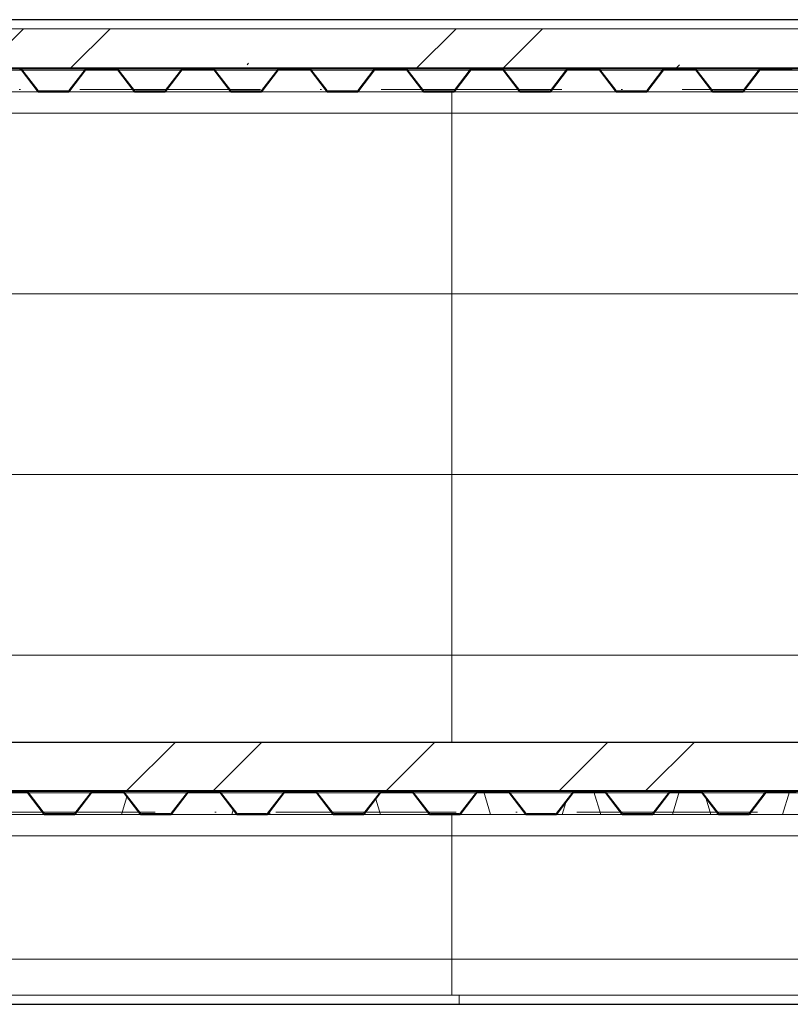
# Model space of a CAD drawing. Header units: millimetres. Extents: x 157133 to 260102, y -21587 to 34582.
# Tile 60 of 65: x 223151 to 224431, y 6365 to 8000. Entities that reach past the tile are written whole.
import ezdxf

# ---------------------------------------------------------------- set-up
doc = ezdxf.new("R2010")
doc.units = ezdxf.units.MM
doc.linetypes.add('Tečkovaná 1_5mm', pattern=[150, 0, -150])
doc.linetypes.add('Čerchovaná 3mm', pattern=[500, 300, -100, 0, -100])
for name, color, linetype, lineweight in [('CA_NEVHRA1', 3, 'Čerchovaná 3mm', 13), ('CA_PODLAHA', 1, 'Continuous', 25), ('CA_PODLAHA25', 7, 'Continuous', 13), ('CA_POHHRA18', 9, 'Tečkovaná 1_5mm', 9), ('CA_POHHRA25', 7, 'Continuous', 13), ('CA_REZY', 1, 'Continuous', 25), ('CA_SRAFY', 9, 'Continuous', 25), ('CA_ZARIZPRED', 8, 'Continuous', 13)]:
    doc.layers.add(name, color=color, linetype=linetype, lineweight=lineweight)
pattern_1 = [(0, (222234.72, 6344.4), (0, 300), [])]
pattern_2 = [(45, (222234.7, 6344.4), (-359.21, 359.21), []), (45, (222378.4, 6344.4), (-359.21, 359.21), []), (45, (222665.77, 6344.4), (-215.526, 502.894), [203.2, -101.6, 3.353, -98.247])]

# ---------------------------------------------------------------- blocks, each defined once
blk = doc.blocks.new('ocelová kce final - 11542_003_OK-HALA_TaO-2_ET_AciS_2025-05-29_upr_dwg-2597525-Řez 3 - vestavek V7')
at = {"layer": 'CA_REZY'}
for p, q in [((173760, 8000), (161780, 8000)), ((161780, 7919), (173760, 7919)), ((169296.1, 7919), (169183.9, 7919)), ((169186.2, 7916.7), (169212.9, 7881.6)), ((169187.1, 7917.4), (169213.8, 7882.3)), ((169213.8, 7882.3), (169187.1, 7917.4)), ((169266.2, 7882.3), (169292.9, 7917.4)), ((169292.9, 7917.4), (169266.2, 7882.3)), ((169267.1, 7881.6), (169293.8, 7916.7)), ((169343.8, 7919), (169296.2, 7919)), ((169296.2, 7917.9), (169343.8, 7917.9)), ((169456.1, 7919), (169343.9, 7919)), ((169346.2, 7916.7), (169372.9, 7881.6)), ((169347.1, 7917.4), (169373.8, 7882.3)), ((169373.8, 7882.3), (169347.1, 7917.4)), ((169426.2, 7882.3), (169452.9, 7917.4)), ((169452.9, 7917.4), (169426.2, 7882.3)), ((169427.1, 7881.6), (169453.8, 7916.7)), ((169500, 7919), (169456.2, 7919)), ((169456.2, 7917.9), (169500, 7917.9)), ((169503.8, 7919), (169460, 7919)), ((169460, 7919), (169460, 7917.9)), ((169460, 7917.9), (169503.8, 7917.9)), ((169500, 7917.9), (169500, 7919)), ((169616.1, 7919), (169503.9, 7919)), ((169506.2, 7916.7), (169532.9, 7881.6)), ((169507.1, 7917.4), (169533.8, 7882.3)), ((169533.8, 7882.3), (169507.1, 7917.4)), ((169586.2, 7882.3), (169612.9, 7917.4)), ((169612.9, 7917.4), (169586.2, 7882.3)), ((169587.1, 7881.6), (169613.8, 7916.7)), ((169663.8, 7919), (169616.2, 7919)), ((169616.2, 7917.9), (169663.8, 7917.9)), ((169776.1, 7919), (169663.9, 7919)), ((169666.2, 7916.7), (169692.9, 7881.6)), ((169667.1, 7917.4), (169693.8, 7882.3)), ((169693.8, 7882.3), (169667.1, 7917.4)), ((169746.2, 7882.3), (169772.9, 7917.4)), ((169772.9, 7917.4), (169746.2, 7882.3)), ((169747.1, 7881.6), (169773.8, 7916.7)), ((169823.8, 7919), (169776.2, 7919)), ((169776.2, 7917.9), (169823.8, 7917.9)), ((169936.1, 7919), (169823.9, 7919)), ((169826.2, 7916.7), (169852.9, 7881.6)), ((169827.1, 7917.4), (169853.8, 7882.3)), ((169853.8, 7882.3), (169827.1, 7917.4)), ((169906.2, 7882.3), (169932.9, 7917.4)), ((169932.9, 7917.4), (169906.2, 7882.3)), ((169907.1, 7881.6), (169933.8, 7916.7)), ((169983.8, 7919), (169936.2, 7919)), ((169936.2, 7917.9), (169983.8, 7917.9)), ((170096.1, 7919), (169983.9, 7919)), ((169986.2, 7916.7), (170012.9, 7881.6)), ((169987.1, 7917.4), (170013.8, 7882.3)), ((170013.8, 7882.3), (169987.1, 7917.4)), ((170066.2, 7882.3), (170092.9, 7917.4)), ((170092.9, 7917.4), (170066.2, 7882.3)), ((170067.1, 7881.6), (170093.8, 7916.7)), ((170143.8, 7919), (170096.2, 7919)), ((170096.2, 7917.9), (170143.8, 7917.9)), ((170256.1, 7919), (170143.9, 7919)), ((170146.2, 7916.7), (170172.9, 7881.6)), ((170147.1, 7917.4), (170173.8, 7882.3)), ((170173.8, 7882.3), (170147.1, 7917.4)), ((170226.2, 7882.3), (170252.9, 7917.4)), ((170252.9, 7917.4), (170226.2, 7882.3)), ((170227.1, 7881.6), (170253.8, 7916.7)), ((170303.8, 7919), (170256.2, 7919)), ((170256.2, 7917.9), (170303.8, 7917.9)), ((170416.1, 7919), (170303.9, 7919)), ((170306.2, 7916.7), (170332.9, 7881.6)), ((170307.1, 7917.4), (170333.8, 7882.3)), ((170333.8, 7882.3), (170307.1, 7917.4)), ((170386.2, 7882.3), (170412.9, 7917.4)), ((170412.9, 7917.4), (170386.2, 7882.3)), ((170387.1, 7881.6), (170413.8, 7916.7)), ((170460, 7919), (170416.2, 7919)), ((170416.2, 7917.9), (170460, 7917.9)), ((170463.8, 7919), (170420, 7919)), ((170420, 7919), (170420, 7917.9)), ((170420, 7917.9), (170463.8, 7917.9)), ((170460, 7917.9), (170460, 7919)), ((169216.2, 7881.1), (169263.8, 7881.1)), ((169263.8, 7881.1), (169216.2, 7881.1)), ((169376.2, 7881.1), (169423.8, 7881.1)), ((169423.8, 7881.1), (169376.2, 7881.1)), ((169536.2, 7881.1), (169583.8, 7881.1)), ((169583.8, 7881.1), (169536.2, 7881.1)), ((169696.2, 7881.1), (169743.8, 7881.1)), ((169743.8, 7881.1), (169696.2, 7881.1)), ((169856.2, 7881.1), (169903.8, 7881.1)), ((169903.8, 7881.1), (169856.2, 7881.1)), ((170016.2, 7881.1), (170063.8, 7881.1)), ((170063.8, 7881.1), (170016.2, 7881.1)), ((170176.2, 7881.1), (170223.8, 7881.1)), ((170223.8, 7881.1), (170176.2, 7881.1)), ((170336.2, 7881.1), (170383.8, 7881.1)), ((170383.8, 7881.1), (170336.2, 7881.1)), ((169216.2, 7880), (169263.8, 7880)), ((169376.2, 7880), (169423.8, 7880)), ((169536.2, 7880), (169583.8, 7880)), ((169696.2, 7880), (169743.8, 7880)), ((169856.2, 7880), (169903.8, 7880)), ((170016.2, 7880), (170063.8, 7880)), ((170176.2, 7880), (170223.8, 7880)), ((170336.2, 7880), (170383.8, 7880)), ((173759.7, 6800), (167780.3, 6800)), ((161630, 6719), (173910, 6719)), ((169193.8, 6719), (169146.2, 6719)), ((169146.2, 6717.9), (169193.8, 6717.9)), ((169306.1, 6719), (169193.9, 6719)), ((169196.2, 6716.7), (169222.9, 6681.6)), ((169197.1, 6717.4), (169223.8, 6682.3)), ((169223.8, 6682.3), (169197.1, 6717.4)), ((169276.2, 6682.3), (169302.9, 6717.4)), ((169302.9, 6717.4), (169276.2, 6682.3)), ((169277.1, 6681.6), (169303.8, 6716.7)), ((169350, 6719), (169306.2, 6719)), ((169306.2, 6717.9), (169350, 6717.9)), ((169353.8, 6719), (169310, 6719)), ((169310, 6719), (169310, 6717.9)), ((169310, 6717.9), (169353.8, 6717.9)), ((169350, 6717.9), (169350, 6719)), ((169466.1, 6719), (169353.9, 6719)), ((169356.2, 6716.7), (169382.9, 6681.6)), ((169357.1, 6717.4), (169383.8, 6682.3)), ((169383.8, 6682.3), (169357.1, 6717.4)), ((169436.2, 6682.3), (169462.9, 6717.4)), ((169462.9, 6717.4), (169436.2, 6682.3)), ((169437.1, 6681.6), (169463.8, 6716.7)), ((169513.8, 6719), (169466.2, 6719)), ((169466.2, 6717.9), (169513.8, 6717.9)), ((169626.1, 6719), (169513.9, 6719)), ((169516.2, 6716.7), (169542.9, 6681.6)), ((169517.1, 6717.4), (169543.8, 6682.3)), ((169543.8, 6682.3), (169517.1, 6717.4)), ((169596.2, 6682.3), (169622.9, 6717.4)), ((169622.9, 6717.4), (169596.2, 6682.3)), ((169597.1, 6681.6), (169623.8, 6716.7)), ((169673.8, 6719), (169626.2, 6719)), ((169626.2, 6717.9), (169673.8, 6717.9)), ((169786.1, 6719), (169673.9, 6719)), ((169676.2, 6716.7), (169702.9, 6681.6)), ((169677.1, 6717.4), (169703.8, 6682.3)), ((169703.8, 6682.3), (169677.1, 6717.4)), ((169756.2, 6682.3), (169782.9, 6717.4)), ((169782.9, 6717.4), (169756.2, 6682.3)), ((169757.1, 6681.6), (169783.8, 6716.7)), ((169833.8, 6719), (169786.2, 6719)), ((169786.2, 6717.9), (169833.8, 6717.9)), ((169946.1, 6719), (169833.9, 6719)), ((169836.2, 6716.7), (169862.9, 6681.6)), ((169837.1, 6717.4), (169863.8, 6682.3)), ((169863.8, 6682.3), (169837.1, 6717.4)), ((169916.2, 6682.3), (169942.9, 6717.4)), ((169942.9, 6717.4), (169916.2, 6682.3)), ((169917.1, 6681.6), (169943.8, 6716.7)), ((169993.8, 6719), (169946.2, 6719)), ((169946.2, 6717.9), (169993.8, 6717.9)), ((170106.1, 6719), (169993.9, 6719)), ((169996.2, 6716.7), (170022.9, 6681.6)), ((169997.1, 6717.4), (170023.8, 6682.3)), ((170023.8, 6682.3), (169997.1, 6717.4)), ((170076.2, 6682.3), (170102.9, 6717.4)), ((170102.9, 6717.4), (170076.2, 6682.3)), ((170077.1, 6681.6), (170103.8, 6716.7)), ((170153.8, 6719), (170106.2, 6719)), ((170106.2, 6717.9), (170153.8, 6717.9)), ((170266.1, 6719), (170153.9, 6719)), ((170156.2, 6716.7), (170182.9, 6681.6)), ((170157.1, 6717.4), (170183.8, 6682.3)), ((170183.8, 6682.3), (170157.1, 6717.4)), ((170236.2, 6682.3), (170262.9, 6717.4)), ((170262.9, 6717.4), (170236.2, 6682.3)), ((170237.1, 6681.6), (170263.8, 6716.7)), ((170310, 6719), (170266.2, 6719)), ((170266.2, 6717.9), (170310, 6717.9)), ((170313.8, 6719), (170270, 6719)), ((170270, 6719), (170270, 6717.9)), ((170270, 6717.9), (170313.8, 6717.9)), ((170310, 6717.9), (170310, 6719)), ((170426.1, 6719), (170313.9, 6719)), ((170316.2, 6716.7), (170342.9, 6681.6)), ((170317.1, 6717.4), (170343.8, 6682.3)), ((170343.8, 6682.3), (170317.1, 6717.4)), ((170396.2, 6682.3), (170422.9, 6717.4)), ((170422.9, 6717.4), (170396.2, 6682.3)), ((170397.1, 6681.6), (170423.8, 6716.7)), ((170473.8, 6719), (170426.2, 6719)), ((170426.2, 6717.9), (170473.8, 6717.9)), ((169226.2, 6681.1), (169273.8, 6681.1)), ((169273.8, 6681.1), (169226.2, 6681.1)), ((169226.2, 6680), (169273.8, 6680)), ((169386.2, 6681.1), (169433.8, 6681.1)), ((169433.8, 6681.1), (169386.2, 6681.1)), ((169386.2, 6680), (169433.8, 6680)), ((169546.2, 6681.1), (169593.8, 6681.1)), ((169593.8, 6681.1), (169546.2, 6681.1)), ((169546.2, 6680), (169593.8, 6680)), ((169706.2, 6681.1), (169753.8, 6681.1)), ((169753.8, 6681.1), (169706.2, 6681.1)), ((169706.2, 6680), (169753.8, 6680)), ((169866.2, 6681.1), (169913.8, 6681.1)), ((169913.8, 6681.1), (169866.2, 6681.1)), ((169866.2, 6680), (169913.8, 6680)), ((170026.2, 6681.1), (170073.8, 6681.1)), ((170073.8, 6681.1), (170026.2, 6681.1)), ((170026.2, 6680), (170073.8, 6680)), ((170186.2, 6681.1), (170233.8, 6681.1)), ((170233.8, 6681.1), (170186.2, 6681.1)), ((170186.2, 6680), (170233.8, 6680)), ((170346.2, 6681.1), (170393.8, 6681.1)), ((170393.8, 6681.1), (170346.2, 6681.1)), ((170346.2, 6680), (170393.8, 6680))]:
    blk.add_line(p, q, dxfattribs=at)
for centre, radius, start, end in [((169183.8, 7915), 4.04, 36.3452, 90), ((169183.8, 7915), 2.96, 36.1815, 90), ((169183.8, 7915), 4.04, 36.3453, 88.7247), ((169296.3, 7914.8), 4.18, 91.5924, 142.6726), ((169296.2, 7915), 4.04, 90, 143.6548), ((169296.2, 7915), 2.96, 90, 143.8185), ((169343.8, 7915), 4.04, 36.3452, 90), ((169343.8, 7915), 2.96, 36.1815, 90), ((169343.8, 7915), 4.04, 36.3453, 88.7247), ((169456.3, 7914.8), 4.18, 91.5924, 142.6726), ((169456.2, 7915), 4.04, 90, 143.6548), ((169456.2, 7915), 2.96, 90, 143.8185), ((169503.8, 7915), 4.04, 36.3452, 90), ((169503.8, 7915), 2.96, 36.1815, 90), ((169503.8, 7915), 4.04, 36.3453, 88.7247), ((169616.3, 7914.8), 4.18, 91.5924, 142.6726), ((169616.2, 7915), 4.04, 90, 143.6548), ((169616.2, 7915), 2.96, 90, 143.8185), ((169663.8, 7915), 4.04, 36.3452, 90), ((169663.8, 7915), 2.96, 36.1815, 90), ((169663.8, 7915), 4.04, 36.3453, 88.7247), ((169776.3, 7914.8), 4.18, 91.5924, 142.6726), ((169776.2, 7915), 4.04, 90, 143.6548), ((169776.2, 7915), 2.96, 90, 143.8185), ((169823.8, 7915), 4.04, 36.3452, 90), ((169823.8, 7915), 2.96, 36.1815, 90), ((169823.8, 7915), 4.04, 36.3453, 88.7247), ((169936.3, 7914.8), 4.18, 91.5924, 142.6726), ((169936.2, 7915), 4.04, 90, 143.6548), ((169936.2, 7915), 2.96, 90, 143.8185), ((169983.8, 7915), 4.04, 36.3452, 90), ((169983.8, 7915), 2.96, 36.1815, 90), ((169983.8, 7915), 4.04, 36.3453, 88.7247), ((170096.3, 7914.8), 4.18, 91.5924, 142.6726), ((170096.2, 7915), 4.04, 90, 143.6548), ((170096.2, 7915), 2.96, 90, 143.8185), ((170143.8, 7915), 4.04, 36.3452, 90), ((170143.8, 7915), 2.96, 36.1815, 90), ((170143.8, 7915), 4.04, 36.3453, 88.7247), ((170256.3, 7914.8), 4.18, 91.5924, 142.6726), ((170256.2, 7915), 4.04, 90, 143.6548), ((170256.2, 7915), 2.96, 90, 143.8185), ((170303.8, 7915), 4.04, 36.3452, 90), ((170303.8, 7915), 2.96, 36.1815, 90), ((170303.8, 7915), 4.04, 36.3453, 88.7247), ((170416.3, 7914.8), 4.18, 91.5924, 142.6726), ((170416.2, 7915), 4.04, 90, 143.6548), ((170416.2, 7915), 2.96, 90, 143.8185), ((170463.8, 7915), 4.04, 36.3452, 90), ((170463.8, 7915), 2.96, 36.1815, 90), ((169216.2, 7884), 4.04, 216.3452, 270), ((169216.3, 7884.2), 3.09, 217.3274, 268.8539), ((169216.2, 7884), 2.96, 216.1815, 270), ((169263.8, 7884), 2.96, 270, 323.8187), ((169263.8, 7884), 2.96, 270, 323.8185), ((169263.8, 7884), 4.04, 270, 323.6548), ((169376.2, 7884), 4.04, 216.3452, 270), ((169376.3, 7884.2), 3.09, 217.3274, 268.8539), ((169376.2, 7884), 2.96, 216.1815, 270), ((169423.8, 7884), 2.96, 270, 323.8187), ((169423.8, 7884), 2.96, 270, 323.8185), ((169423.8, 7884), 4.04, 270, 323.6548), ((169536.2, 7884), 4.04, 216.3452, 270), ((169536.3, 7884.2), 3.09, 217.3274, 268.8539), ((169536.2, 7884), 2.96, 216.1815, 270), ((169583.8, 7884), 2.96, 270, 323.8187), ((169583.8, 7884), 2.96, 270, 323.8185), ((169583.8, 7884), 4.04, 270, 323.6548), ((169696.2, 7884), 4.04, 216.3452, 270), ((169696.3, 7884.2), 3.09, 217.3274, 268.8539), ((169696.2, 7884), 2.96, 216.1815, 270), ((169743.8, 7884), 2.96, 270, 323.8187), ((169743.8, 7884), 2.96, 270, 323.8185), ((169743.8, 7884), 4.04, 270, 323.6548), ((169856.2, 7884), 4.04, 216.3452, 270), ((169856.3, 7884.2), 3.09, 217.3274, 268.8539), ((169856.2, 7884), 2.96, 216.1815, 270), ((169903.8, 7884), 2.96, 270, 323.8187), ((169903.8, 7884), 2.96, 270, 323.8185), ((169903.8, 7884), 4.04, 270, 323.6548), ((170016.2, 7884), 4.04, 216.3452, 270), ((170016.3, 7884.2), 3.09, 217.3274, 268.8539), ((170016.2, 7884), 2.96, 216.1815, 270), ((170063.8, 7884), 2.96, 270, 323.8187), ((170063.8, 7884), 2.96, 270, 323.8185), ((170063.8, 7884), 4.04, 270, 323.6548), ((170176.2, 7884), 4.04, 216.3452, 270), ((170176.3, 7884.2), 3.09, 217.3274, 268.8539), ((170176.2, 7884), 2.96, 216.1815, 270), ((170223.8, 7884), 2.96, 270, 323.8187), ((170223.8, 7884), 2.96, 270, 323.8185), ((170223.8, 7884), 4.04, 270, 323.6548), ((170336.2, 7884), 4.04, 216.3452, 270), ((170336.3, 7884.2), 3.09, 217.3274, 268.8539), ((170336.2, 7884), 2.96, 216.1815, 270), ((170383.8, 7884), 2.96, 270, 323.8187), ((170383.8, 7884), 2.96, 270, 323.8185), ((170383.8, 7884), 4.04, 270, 323.6548), ((169193.8, 6715), 4.04, 36.3452, 90), ((169193.8, 6715), 2.96, 36.1815, 90), ((169193.8, 6715), 4.04, 36.3453, 88.7247), ((169306.3, 6714.8), 4.18, 91.5924, 142.6726), ((169306.2, 6715), 4.04, 90, 143.6548), ((169306.2, 6715), 2.96, 90, 143.8185), ((169353.8, 6715), 4.04, 36.3452, 90), ((169353.8, 6715), 2.96, 36.1815, 90), ((169353.8, 6715), 4.04, 36.3453, 88.7247), ((169466.3, 6714.8), 4.18, 91.5924, 142.6726), ((169466.2, 6715), 4.04, 90, 143.6548), ((169466.2, 6715), 2.96, 90, 143.8185), ((169513.8, 6715), 4.04, 36.3452, 90), ((169513.8, 6715), 2.96, 36.1815, 90), ((169513.8, 6715), 4.04, 36.3453, 88.7247), ((169626.3, 6714.8), 4.18, 91.5924, 142.6726), ((169626.2, 6715), 4.04, 90, 143.6548), ((169626.2, 6715), 2.96, 90, 143.8185), ((169673.8, 6715), 4.04, 36.3452, 90), ((169673.8, 6715), 2.96, 36.1815, 90), ((169673.8, 6715), 4.04, 36.3453, 88.7247), ((169786.3, 6714.8), 4.18, 91.5924, 142.6726), ((169786.2, 6715), 4.04, 90, 143.6548), ((169786.2, 6715), 2.96, 90, 143.8185), ((169833.8, 6715), 4.04, 36.3452, 90), ((169833.8, 6715), 2.96, 36.1815, 90), ((169833.8, 6715), 4.04, 36.3453, 88.7247), ((169946.3, 6714.8), 4.18, 91.5924, 142.6726), ((169946.2, 6715), 4.04, 90, 143.6548), ((169946.2, 6715), 2.96, 90, 143.8185), ((169993.8, 6715), 4.04, 36.3452, 90), ((169993.8, 6715), 2.96, 36.1815, 90), ((169993.8, 6715), 4.04, 36.3453, 88.7247), ((170106.3, 6714.8), 4.18, 91.5924, 142.6726), ((170106.2, 6715), 4.04, 90, 143.6548), ((170106.2, 6715), 2.96, 90, 143.8185), ((170153.8, 6715), 4.04, 36.3452, 90), ((170153.8, 6715), 2.96, 36.1815, 90), ((170153.8, 6715), 4.04, 36.3453, 88.7247), ((170266.3, 6714.8), 4.18, 91.5924, 142.6726), ((170266.2, 6715), 4.04, 90, 143.6548), ((170266.2, 6715), 2.96, 90, 143.8185), ((170313.8, 6715), 4.04, 36.3452, 90), ((170313.8, 6715), 2.96, 36.1815, 90), ((170313.8, 6715), 4.04, 36.3453, 88.7247), ((170426.3, 6714.8), 4.18, 91.5924, 142.6726), ((170426.2, 6715), 4.04, 90, 143.6548), ((170426.2, 6715), 2.96, 90, 143.8185), ((169226.2, 6684), 4.04, 216.3452, 270), ((169226.3, 6684.2), 3.09, 217.3274, 268.8539), ((169226.2, 6684), 2.96, 216.1815, 270), ((169273.8, 6684), 2.96, 270, 323.8187), ((169273.8, 6684), 2.96, 270, 323.8185), ((169273.8, 6684), 4.04, 270, 323.6548), ((169386.2, 6684), 4.04, 216.3452, 270), ((169386.3, 6684.2), 3.09, 217.3274, 268.8539), ((169386.2, 6684), 2.96, 216.1815, 270), ((169433.8, 6684), 2.96, 270, 323.8187), ((169433.8, 6684), 2.96, 270, 323.8185), ((169433.8, 6684), 4.04, 270, 323.6548), ((169546.2, 6684), 4.04, 216.3452, 270), ((169546.3, 6684.2), 3.09, 217.3274, 268.8539), ((169546.2, 6684), 2.96, 216.1815, 270), ((169593.8, 6684), 2.96, 270, 323.8187), ((169593.8, 6684), 2.96, 270, 323.8185), ((169593.8, 6684), 4.04, 270, 323.6548), ((169706.2, 6684), 4.04, 216.3452, 270), ((169706.3, 6684.2), 3.09, 217.3274, 268.8539), ((169706.2, 6684), 2.96, 216.1815, 270), ((169753.8, 6684), 2.96, 270, 323.8187), ((169753.8, 6684), 2.96, 270, 323.8185), ((169753.8, 6684), 4.04, 270, 323.6548), ((169866.2, 6684), 4.04, 216.3452, 270), ((169866.3, 6684.2), 3.09, 217.3274, 268.8539), ((169866.2, 6684), 2.96, 216.1815, 270), ((169913.8, 6684), 2.96, 270, 323.8187), ((169913.8, 6684), 2.96, 270, 323.8185), ((169913.8, 6684), 4.04, 270, 323.6548), ((170026.2, 6684), 4.04, 216.3452, 270), ((170026.3, 6684.2), 3.09, 217.3274, 268.8539), ((170026.2, 6684), 2.96, 216.1815, 270), ((170073.8, 6684), 2.96, 270, 323.8187), ((170073.8, 6684), 2.96, 270, 323.8185), ((170073.8, 6684), 4.04, 270, 323.6548), ((170186.2, 6684), 4.04, 216.3452, 270), ((170186.3, 6684.2), 3.09, 217.3274, 268.8539), ((170186.2, 6684), 2.96, 216.1815, 270), ((170233.8, 6684), 2.96, 270, 323.8187), ((170233.8, 6684), 2.96, 270, 323.8185), ((170233.8, 6684), 4.04, 270, 323.6548), ((170346.2, 6684), 4.04, 216.3452, 270), ((170346.3, 6684.2), 3.09, 217.3274, 268.8539), ((170346.2, 6684), 2.96, 216.1815, 270), ((170393.8, 6684), 2.96, 270, 323.8187), ((170393.8, 6684), 2.96, 270, 323.8185), ((170393.8, 6684), 4.04, 270, 323.6548)]:
    blk.add_arc(centre, radius, start, end, dxfattribs=at)
blk = doc.blocks.new('ocelová kce final - ocelová kce final-2597615-Řez 3 - vestavek V7')
blk.add_blockref('ocelová kce final - 11542_003_OK-HALA_TaO-2_ET_AciS_2025-05-29_upr_dwg-2597525-Řez 3 - vestavek V7', (0, 0))

msp = doc.modelspace()

# ---------------------------------------------------------------- hatches: boundary and pattern name
at = {"layer": 'CA_POHHRA25', "lineweight": 9}
h = msp.add_hatch(dxfattribs=at)
h.set_pattern_fill('FP_38', color=256, style=0, pattern_type=2)
h.set_pattern_definition(pattern_1)
h.paths.add_polyline_path([(219228.9, 6380), (221572.7, 6380), (221572.7, 6680), (221592.9, 6681.1), (221586.7, 6685.5), (221560.5, 6718.5), (221560.5, 6717.9), (221509.7, 6717.4), (221510.5, 6716.7), (221482.9, 6682.3), (221480.5, 6680), (221432.9, 6681.1), (221429.7, 6681.6), (221400.5, 6718.5), (221400.5, 6717.9), (221349.7, 6717.4), (221350.5, 6716.7), (221322.9, 6682.3), (221320.5, 6680), (221272.9, 6681.1), (221269.7, 6681.6), (221240.5, 6718.5), (221240.5, 6717.9), (221189.7, 6717.4), (221190.5, 6716.7), (221162.9, 6682.3), (221160.5, 6680), (221112.9, 6681.1), (221109.7, 6681.6), (221080.5, 6718.5), (221080.5, 6717.9), (221029.7, 6717.4), (221030.5, 6716.7), (221002.9, 6682.3), (221000.5, 6680), (220952.9, 6681.1), (220949.7, 6681.6), (220920.5, 6718.5), (220920.5, 6717.9), (220869.7, 6717.4), (220870.5, 6716.7), (220842.9, 6682.3), (220840.5, 6680), (220792.9, 6681.1), (220789.7, 6681.6), (220760.5, 6718.5), (220760.5, 6717.9), (220709.7, 6717.4), (220710.5, 6716.7), (220682.9, 6682.3), (220680.5, 6680), (220632.9, 6681.1), (220629.7, 6681.6), (220600.5, 6718.5), (220600.5, 6717.9), (220549.7, 6717.4), (220550.5, 6716.7), (220522.9, 6682.3), (220520.5, 6680), (220472.9, 6681.1), (220469.7, 6681.6), (220440.5, 6718.5), (220440.5, 6717.9), (220389.7, 6717.4), (220390.5, 6716.7), (220362.9, 6682.3), (220360.5, 6680), (220312.9, 6681.1), (220309.7, 6681.6), (220280.5, 6718.5), (220280.5, 6717.9), (220229.7, 6717.4), (220230.5, 6716.7), (220202.9, 6682.3), (220200.5, 6680), (220152.9, 6681.1), (220149.7, 6681.6), (220120.5, 6718.5), (220120.5, 6717.9), (220069.7, 6717.4), (220070.5, 6716.7), (220042.9, 6682.3), (220040.5, 6680), (219992.9, 6681.1), (219989.7, 6681.6), (219960.5, 6718.5), (219960.5, 6717.9), (219909.7, 6717.4), (219910.5, 6716.7), (219882.9, 6682.3), (219880.5, 6680), (219832.9, 6681.1), (219829.7, 6681.6), (219800.5, 6718.5), (219800.5, 6717.9), (219749.7, 6717.4), (219750.5, 6716.7), (219722.9, 6682.3), (219720.5, 6680), (219672.9, 6681.1), (219669.7, 6681.6), (219640.5, 6718.5), (219640.5, 6717.9), (219589.7, 6717.4), (219590.5, 6716.7), (219562.9, 6682.3), (219560.5, 6680), (219512.9, 6681.1), (219509.7, 6681.6), (219480.5, 6718.5), (219480.5, 6717.9), (219429.7, 6717.4), (219430.5, 6716.7), (219402.9, 6682.3), (219400.5, 6680), (219352.9, 6681.1), (219349.7, 6681.6), (219320.5, 6718.5), (219320.5, 6717.9), (219269.7, 6717.4), (219270.5, 6716.7), (219242.9, 6682.3), (219240.5, 6680), (219192.9, 6681.1), (219189.7, 6681.6), (219160.5, 6718.5), (219160.5, 6717.9), (219109.7, 6717.4), (219110.5, 6716.7), (219082.9, 6682.3), (219080.5, 6680), (219032.9, 6681.1), (219029.7, 6681.6), (219000.5, 6718.5), (219000.5, 6717.9), (218949.7, 6717.4), (218950.5, 6716.7), (218922.9, 6682.3), (218920.5, 6680), (218872.9, 6681.1), (218869.7, 6681.6), (218840.5, 6718.5), (218840.5, 6717.9), (218789.7, 6717.4), (218790.5, 6716.7), (218762.9, 6682.3), (218760.5, 6680), (218712.9, 6681.1), (218709.7, 6681.6), (218680.5, 6718.5), (218680.5, 6717.9), (218629.7, 6717.4), (218630.5, 6716.7), (218602.9, 6682.3), (218600.5, 6680), (218552.9, 6681.1), (218549.7, 6681.6), (218520.5, 6718.5), (218520.5, 6717.9), (218469.7, 6717.4), (218470.5, 6716.7), (218442.9, 6682.3), (218440.5, 6680), (218392.9, 6681.1), (218389.7, 6681.6), (218360.5, 6718.5), (218360.5, 6717.9), (218309.7, 6717.4), (218310.5, 6716.7), (218282.9, 6682.3), (218280.5, 6680), (218232.9, 6681.1), (218229.7, 6681.6), (218200.5, 6718.5), (218200.5, 6717.9), (218149.7, 6717.4), (218150.5, 6716.7), (218122.9, 6682.3), (218120.5, 6680), (218072.9, 6681.1), (218069.7, 6681.6), (218040.5, 6718.5), (218040.5, 6717.9), (217989.7, 6717.4), (217990.5, 6716.7), (217962.9, 6682.3), (217960.5, 6680), (217912.9, 6681.1), (217909.7, 6681.6), (217880.5, 6718.5), (217880.5, 6717.9), (217829.7, 6717.4), (217830.5, 6716.7), (217802.9, 6682.3), (217800.5, 6680), (217752.9, 6681.1), (217749.7, 6681.6), (217720.5, 6718.5), (217720.5, 6717.9), (217669.7, 6717.4), (217670.5, 6716.7), (217642.9, 6682.3), (217640.5, 6680), (217592.9, 6681.1), (217589.7, 6681.6), (217560.5, 6718.5), (217560.5, 6717.9), (217509.7, 6717.4), (217510.5, 6716.7), (217482.9, 6682.3), (217480.5, 6680), (217432.9, 6681.1), (217429.7, 6681.6), (217400.5, 6718.5), (217400.5, 6717.9), (217349.7, 6717.4), (217350.5, 6716.7), (217322.9, 6682.3), (217320.5, 6680), (217272.9, 6681.1), (217267.5, 6684.4), (217240.5, 6718.5), (217240.5, 6717.9), (217189.7, 6717.4), (217190.5, 6716.7), (217162.9, 6682.3), (217160.5, 6680), (217112.9, 6681.1), (217109.7, 6681.6), (217080.5, 6718.5), (217080.5, 6717.9), (217029.7, 6717.4), (217030.5, 6716.7), (217002.9, 6682.3), (217000.5, 6680), (216952.9, 6681.1), (216949.7, 6681.6), (216920.5, 6718.5), (216920.5, 6717.9), (216869.7, 6717.4), (216870.5, 6716.7), (216842.9, 6682.3), (216840.5, 6680), (216792.9, 6681.1), (216789.7, 6681.6), (216760.5, 6718.5), (216760.5, 6717.9), (216709.7, 6717.4), (216710.5, 6716.7), (216682.9, 6682.3), (216680.5, 6680), (216632.9, 6681.1), (216629.7, 6681.6), (216600.5, 6718.5), (216600.5, 6717.9), (216549.7, 6717.4), (216550.5, 6716.7), (216522.9, 6682.3), (216518.9, 6680), (216472.9, 6681.1), (216469.7, 6681.6), (216440.5, 6718.5), (216440.5, 6717.9), (216389.7, 6717.4), (216390.5, 6716.7), (216362.9, 6682.3), (216360.5, 6680), (216312.9, 6681.1), (216309.7, 6681.6), (216280.5, 6718.5), (216280.5, 6717.9), (216229.7, 6717.4), (216230.5, 6716.7), (216202.9, 6682.3), (216200.5, 6680), (216152.9, 6681.1), (216149.7, 6681.6), (216120.5, 6718.5), (216120.5, 6717.9), (216069.7, 6717.4), (216070.5, 6716.7), (216042.9, 6682.3), (216040.5, 6680), (215992.9, 6681.1), (215989.7, 6681.6), (215960.5, 6718.5), (215960.5, 6717.9), (215909.7, 6717.4), (215910.5, 6716.7), (215882.9, 6682.3), (215880.5, 6680), (215886.7, 6680), (215886.7, 6661), (215769.2, 6661), (215755.7, 6657.4), (215745.9, 6647.5), (215742.2, 6634), (215742.2, 6426), (215745.9, 6412.5), (215755.7, 6402.6), (215769.2, 6399), (215886.7, 6399), (215886.7, 6380), (219192.9, 6380)])
h.paths.add_polyline_path([(221900.7, 6380), (223868.2, 6380), (223868.2, 6680), (223832.9, 6681.1), (223829.7, 6681.6), (223800.5, 6718.5), (223800.5, 6717.9), (223749.7, 6717.4), (223750.5, 6716.7), (223722.9, 6682.3), (223720.5, 6680), (223672.9, 6681.1), (223669.7, 6681.6), (223640.5, 6718.5), (223640.5, 6717.9), (223589.7, 6717.4), (223590.5, 6716.7), (223562.9, 6682.3), (223560.5, 6680), (223512.9, 6681.1), (223509.7, 6681.6), (223480.5, 6718.5), (223480.5, 6717.9), (223429.7, 6717.4), (223430.5, 6716.7), (223402.9, 6682.3), (223400.5, 6680), (223352.9, 6681.1), (223349.7, 6681.6), (223320.5, 6718.5), (223320.5, 6717.9), (223269.7, 6717.4), (223270.5, 6716.7), (223242.9, 6682.3), (223240.5, 6680), (223192.9, 6681.1), (223189.7, 6681.6), (223160.5, 6718.5), (223160.5, 6717.9), (223109.7, 6717.4), (223110.5, 6716.7), (223082.9, 6682.3), (223080.5, 6680), (223032.9, 6681.1), (223029.7, 6681.6), (223000.5, 6718.5), (223000.5, 6717.9), (222949.7, 6717.4), (222950.5, 6716.7), (222922.9, 6682.3), (222920.5, 6680), (222872.9, 6681.1), (222869.7, 6681.6), (222840.5, 6718.5), (222840.5, 6717.9), (222789.7, 6717.4), (222790.5, 6716.7), (222762.9, 6682.3), (222760.5, 6680), (222712.9, 6681.1), (222709.7, 6681.6), (222680.5, 6718.5), (222680.5, 6717.9), (222629.7, 6717.4), (222630.5, 6716.7), (222602.9, 6682.3), (222600.5, 6680), (222552.9, 6681.1), (222549.7, 6681.6), (222520.5, 6718.5), (222520.5, 6717.9), (222469.7, 6717.4), (222470.5, 6716.7), (222442.9, 6682.3), (222440.5, 6680), (222392.9, 6681.1), (222389.7, 6681.6), (222360.5, 6718.5), (222360.5, 6717.9), (222309.7, 6717.4), (222310.5, 6716.7), (222282.9, 6682.3), (222280.5, 6680), (222232.9, 6681.1), (222229.7, 6681.6), (222200.5, 6718.5), (222200.5, 6717.9), (222149.7, 6717.4), (222150.5, 6716.7), (222122.9, 6682.3), (222120.5, 6680), (222072.9, 6681.1), (222069.7, 6681.6), (222040.5, 6718.5), (222040.5, 6717.9), (221989.7, 6717.4), (221990.5, 6716.7), (221962.9, 6682.3), (221960.5, 6680), (221912.9, 6681.1), (221909.7, 6681.6), (221880.5, 6718.5), (221880.5, 6717.9), (221829.7, 6717.4), (221830.5, 6716.7), (221802.9, 6682.3), (221800.5, 6680), (221900.7, 6680), (221900.7, 6399)])
h.paths.add_polyline_path([(215586.7, 6399), (215704.2, 6399), (215719.1, 6404), (215727.6, 6412.5), (215731.2, 6426), (215731.2, 6634), (215727.6, 6647.5), (215717.7, 6657.4), (215704.2, 6661), (215586.7, 6661), (215586.7, 6402.6)])
h.paths.add_polyline_path([(221704.2, 6399), (221717.7, 6402.6), (221727.6, 6412.5), (221731.2, 6426), (221731.2, 6634), (221727.6, 6647.5), (221717.7, 6657.4), (221704.2, 6661), (221586.7, 6661), (221586.7, 6399), (221692.6, 6399)])
h.paths.add_polyline_path([(215769.2, 6680), (215832.9, 6681.1), (215829.7, 6681.6), (215800.5, 6718.5), (215800.5, 6717.9), (215749.7, 6717.4), (215750.5, 6716.7), (215722.9, 6682.3), (215720.5, 6680), (215749.7, 6680)])
h.paths.add_polyline_path([(221640.5, 6680), (221752.9, 6681.1), (221749.7, 6681.6), (221720.5, 6718.5), (221720.5, 6717.9), (221669.7, 6717.4), (221670.5, 6716.7), (221642.9, 6682.3), (221640.5, 6681.1)])
h.paths.add_polyline_path([(215643.8, 6680), (215672.9, 6681.1), (215669.7, 6681.6), (215640.5, 6718.5), (215640.5, 6717.9), (215596.7, 6717.4), (215596.7, 6680)])
h.paths.add_polyline_path([(215752.2, 6781.2), (215807.7, 6781.2), (215806.7, 6798.4), (215749.6, 6799.2), (215747, 6800), (221723.9, 6799.2), (221721.2, 6798.4), (221665.7, 6798.4), (221666.7, 6781.2), (221807.7, 6781.2), (221806.7, 6798.4), (221749.6, 6799.2), (221747, 6800), (223868.2, 6800), (223868.2, 7880), (221900.7, 7880), (221900.7, 7580), (221572.7, 7580), (221572.7, 7880), (215886.7, 7880), (215886.7, 7861), (215769.2, 7861), (215755.7, 7857.4), (215745.9, 7847.5), (215742.2, 7834), (215742.2, 7626), (215745.9, 7612.5), (215755.7, 7602.6), (215769.2, 7599), (215886.7, 7599), (215886.7, 7580), (215586.7, 7580), (215586.7, 6800), (215723.9, 6799.2), (215721.2, 6798.4), (215665.7, 6798.4), (215666.7, 6781.2), (215747, 6781.2)])
h.paths.add_polyline_path([(215666.7, 6782.4), (215666.7, 6797.2), (215723.9, 6797.5), (215728.7, 6800.4), (215732, 6805.5), (215733.2, 6811.9), (215732.9, 6928.3), (215730.6, 6934.2), (215726.4, 6938.3), (215721.2, 6939.7), (215666.7, 6939.7), (215666.7, 6954.5), (215806.7, 6954.5), (215806.7, 6939.7), (215749.6, 6939.4), (215744.8, 6936.5), (215741.4, 6931.4), (215740.2, 6925), (215740.5, 6808.6), (215742.9, 6802.7), (215747.6, 6798.4), (215752.2, 6797.2), (215806.7, 6797.2), (215806.7, 6782.4), (215721.2, 6782.4)])
h.paths.add_polyline_path([(221666.7, 6782.4), (221666.7, 6797.2), (221723.9, 6797.5), (221728.7, 6800.4), (221732, 6805.5), (221733.2, 6811.9), (221732.9, 6928.3), (221730.6, 6934.2), (221726.4, 6938.3), (221721.2, 6939.7), (221666.7, 6939.7), (221666.7, 6954.5), (221806.7, 6954.5), (221806.7, 6939.7), (221749.6, 6939.4), (221744.8, 6936.5), (221741.4, 6931.4), (221740.2, 6925), (221740.5, 6808.6), (221742.9, 6802.7), (221747.6, 6798.4), (221752.2, 6797.2), (221806.7, 6797.2), (221806.7, 6782.4), (221692.6, 6782.4)])
h.paths.add_polyline_path([(221692.6, 7599), (221704.2, 7599), (221717.7, 7602.6), (221727.6, 7612.5), (221731.2, 7626), (221731.2, 7834), (221727.6, 7847.5), (221717.7, 7857.4), (221704.2, 7861), (221586.7, 7861), (221586.7, 7599)])
h.paths.add_polyline_path([(215586.7, 7599), (215704.2, 7599), (215717.7, 7602.6), (215727.6, 7612.5), (215731.2, 7626), (215731.2, 7834), (215727.6, 7847.5), (215717.7, 7857.4), (215704.2, 7861), (215586.7, 7861), (215586.7, 7602.6)])
h = msp.add_hatch(dxfattribs=at)
h.set_pattern_fill('FP_38', color=256, style=0, pattern_type=2)
h.set_pattern_definition(pattern_1)
h.paths.add_polyline_path([(223910, 6380), (223948.2, 6380), (223948.2, 6717.9), (223910, 6717.1), (223910, 6716), (223882.9, 6682.3), (223880.5, 6680), (223868.2, 6680), (223868.2, 6380)])
h.paths.add_polyline_path([(223948.2, 6800), (223948.2, 7880), (223868.2, 7880), (223868.2, 6800)])
h = msp.add_hatch(dxfattribs=at)
h.set_pattern_fill('FP_38', color=256, style=0, pattern_type=2)
h.set_pattern_definition(pattern_1)
h.paths.add_polyline_path([(223948.2, 6380), (227586.7, 6380), (227586.7, 6399), (227704.2, 6399), (227717.7, 6402.6), (227727.6, 6412.5), (227731.2, 6426), (227731.2, 6634), (227727.6, 6647.5), (227717.7, 6657.4), (227704.2, 6661), (227586.7, 6661), (227586.7, 6680), (227672.9, 6681.1), (227669.7, 6681.6), (227640.5, 6718.5), (227640.5, 6717.9), (227589.7, 6717.4), (227590.5, 6716.7), (227562.9, 6682.3), (227560.5, 6680), (227512.9, 6681.1), (227509.7, 6681.6), (227480.5, 6718.5), (227480.5, 6717.9), (227429.7, 6717.4), (227430.5, 6716.7), (227402.9, 6682.3), (227400.5, 6680), (227352.9, 6681.1), (227349.7, 6681.6), (227320.5, 6718.5), (227320.5, 6717.9), (227269.7, 6717.4), (227270.5, 6716.7), (227242.9, 6682.3), (227236, 6680), (227192.9, 6681.1), (227189.7, 6681.6), (227160.5, 6718.5), (227160.5, 6717.9), (227109.7, 6717.4), (227110.5, 6716.7), (227082.9, 6682.3), (227080.5, 6680), (227032.9, 6681.1), (227029.7, 6681.6), (227000.5, 6718.5), (226999.5, 6717.9), (226949.7, 6717.4), (226950.5, 6716.7), (226922.9, 6682.3), (226920.5, 6680), (226872.9, 6681.1), (226869.7, 6681.6), (226840.5, 6718.5), (226840.5, 6717.9), (226789.7, 6717.4), (226790.5, 6716.7), (226762.9, 6682.3), (226760.5, 6680), (226712.9, 6681.1), (226709.7, 6681.6), (226680.5, 6718.5), (226680.5, 6717.9), (226629.7, 6717.4), (226630.5, 6716.7), (226602.9, 6682.3), (226600.5, 6680), (226552.9, 6681.1), (226549.7, 6681.6), (226520.5, 6718.5), (226520.5, 6717.9), (226469.7, 6717.4), (226470.5, 6716.7), (226442.9, 6682.3), (226440.5, 6680), (226392.9, 6681.1), (226389.7, 6681.6), (226360.5, 6718.5), (226360.5, 6717.9), (226309.7, 6717.4), (226310.5, 6716.7), (226282.9, 6682.3), (226280.5, 6680), (226232.9, 6681.1), (226229.7, 6681.6), (226200.5, 6718.5), (226200.5, 6717.9), (226149.7, 6717.4), (226150.5, 6716.7), (226122.9, 6682.3), (226120.5, 6680), (226072.9, 6681.1), (226069.7, 6681.6), (226040.5, 6718.5), (226040.5, 6717.9), (225989.7, 6717.4), (225990.5, 6716.7), (225962.9, 6682.3), (225960.5, 6680), (225912.9, 6681.1), (225909.7, 6681.6), (225880.5, 6718.5), (225880.5, 6717.9), (225829.7, 6717.4), (225830.5, 6716.7), (225802.9, 6682.3), (225800.5, 6680), (225752.9, 6681.1), (225749.7, 6681.6), (225720.5, 6718.5), (225720.5, 6717.9), (225669.7, 6717.4), (225670.5, 6716.7), (225642.9, 6682.3), (225640.5, 6680), (225592.9, 6681.1), (225589.7, 6681.6), (225560.5, 6718.5), (225560.5, 6717.9), (225509.7, 6717.4), (225510.5, 6716.7), (225482.9, 6682.3), (225480.5, 6680), (225432.9, 6681.1), (225429.7, 6681.6), (225400.5, 6718.5), (225400.5, 6717.9), (225349.7, 6717.4), (225350.5, 6716.7), (225322.9, 6682.3), (225320.5, 6680), (225272.9, 6681.1), (225269.7, 6681.6), (225240.5, 6718.5), (225240.5, 6717.9), (225189.7, 6717.4), (225190.5, 6716.7), (225162.9, 6682.3), (225160.5, 6680), (225112.9, 6681.1), (225109.7, 6681.6), (225080.5, 6718.5), (225080.5, 6717.9), (225029.7, 6717.4), (225030.5, 6716.7), (225002.9, 6682.3), (225000.5, 6680), (224952.9, 6681.1), (224949.7, 6681.6), (224920.5, 6718.5), (224920.5, 6717.9), (224869.7, 6717.4), (224870.5, 6716.7), (224842.9, 6682.3), (224840.5, 6680), (224792.9, 6681.1), (224789.7, 6681.6), (224760.5, 6718.5), (224760.5, 6717.9), (224709.7, 6717.4), (224710.5, 6716.7), (224682.9, 6682.3), (224680.5, 6680), (224632.9, 6681.1), (224629.7, 6681.6), (224600.5, 6718.5), (224600.5, 6717.9), (224549.7, 6717.4), (224550.5, 6716.7), (224522.9, 6682.3), (224520.5, 6680), (224472.9, 6681.1), (224469.7, 6681.6), (224440.5, 6718.5), (224440.5, 6717.9), (224389.7, 6717.4), (224390.5, 6716.7), (224362.9, 6682.3), (224360.5, 6680), (224312.9, 6681.1), (224309.7, 6681.6), (224280.5, 6718.5), (224280.5, 6717.9), (224229.7, 6717.4), (224230.5, 6716.7), (224202.9, 6682.3), (224200.5, 6680), (224152.9, 6681.1), (224149.7, 6681.6), (224120.5, 6718.5), (224120.5, 6717.9), (224069.7, 6717.4), (224070.5, 6716.7), (224042.9, 6682.3), (224040.5, 6680), (223992.9, 6681.1), (223989.7, 6681.6), (223960.5, 6718.5), (223960.5, 6717.9), (223948.2, 6717.4), (223948.2, 6507.5)])
h.paths.add_polyline_path([(227876.7, 6399), (227886.7, 6399), (227886.7, 6661), (227769.2, 6661), (227755.7, 6657.4), (227745.9, 6647.5), (227742.2, 6634), (227742.2, 6426), (227745.9, 6412.5), (227755.7, 6402.6), (227769.2, 6399), (227851.9, 6399)])
h.paths.add_polyline_path([(227832.9, 6680), (227831.8, 6681.6), (227829.2, 6682.3), (227800.5, 6719), (227800.5, 6717.9), (227749.7, 6717.4), (227750.5, 6716.7), (227722.9, 6682.3), (227720.5, 6680), (227830.5, 6680)])
h.paths.add_polyline_path([(227726.4, 6781.2), (227807.7, 6781.2), (227806.7, 6798.4), (227749.6, 6799.2), (227747, 6800), (227886.7, 6800), (227886.7, 7580), (227586.7, 7580), (227586.7, 7599), (227704.2, 7599), (227717.7, 7602.6), (227727.6, 7612.5), (227731.2, 7626), (227731.2, 7834), (227727.6, 7847.5), (227717.7, 7857.4), (227704.2, 7861), (227586.7, 7861), (227586.7, 7880), (223948.2, 7880), (223948.2, 6800), (227723.9, 6799.2), (227721.2, 6798.4), (227665.7, 6798.4), (227666.7, 6781.2), (227721.2, 6781.2)])
h.paths.add_polyline_path([(227752.2, 6782.4), (227666.7, 6782.4), (227666.7, 6797.2), (227723.9, 6797.5), (227728.7, 6800.4), (227732, 6805.5), (227733.2, 6811.9), (227732.9, 6928.3), (227730.6, 6934.2), (227726.4, 6938.3), (227721.2, 6939.7), (227666.7, 6939.7), (227666.7, 6954.5), (227806.7, 6954.5), (227806.7, 6939.7), (227749.6, 6939.4), (227744.8, 6936.5), (227741.4, 6931.4), (227740.2, 6925), (227740.5, 6808.6), (227742.9, 6802.7), (227747.6, 6798.4), (227752.2, 6797.2), (227806.7, 6797.2), (227806.7, 6782.4), (227790.3, 6782.4)])
h.paths.add_polyline_path([(227769.2, 7599), (227886.7, 7599), (227886.7, 7861), (227769.2, 7861), (227755.7, 7857.4), (227745.9, 7847.5), (227742.2, 7834), (227742.2, 7626), (227745.9, 7612.5), (227755.7, 7602.6)])
at = {"layer": 'CA_SRAFY', "lineweight": 9}
h = msp.add_hatch(dxfattribs=at)
h.set_pattern_fill('FP_33', color=256, style=0, pattern_type=2)
h.set_pattern_definition(pattern_2)
h.paths.add_polyline_path([(220337.6, 7920), (225024.2, 7920), (225024.2, 7985), (215749.2, 7985), (215749.2, 7920), (220276, 7920)])
h = msp.add_hatch(dxfattribs=at)
h.set_pattern_fill('FP_33', color=256, style=0, pattern_type=2)
h.set_pattern_definition(pattern_2)
h.paths.add_polyline_path([(220460.8, 6720), (225024.2, 6720), (225024.2, 6800), (215574.2, 6800), (215574.2, 6720), (220337.6, 6720)])

# ---------------------------------------------------------------- linework, layer by layer
at = {"layer": 'CA_NEVHRA1'}
for p, q in [((215749.2, 7884), (225024.2, 7884)), ((215574.2, 6684), (225024.2, 6684))]:
    msp.add_line(p, q, dxfattribs=at)
at = {"layer": 'CA_PODLAHA'}
for p, q in [((227724.2, 8000), (215749.2, 8000)), ((215574.2, 6365), (227886.7, 6365))]:
    msp.add_line(p, q, dxfattribs=at)
at = {"layer": 'CA_PODLAHA25'}
for p, q in [((225024.2, 7985), (215749.2, 7985)), ((225024.2, 7920), (215749.2, 7920)), ((225141.8, 7880), (215749.2, 7880)), ((227886.7, 6800), (215574.2, 6800)), ((225024.2, 6720), (215574.2, 6720)), ((223319.7, 6680), (223328.5, 6709.4)), ((223742.1, 6705.6), (223749.7, 6680)), ((223921.4, 6717.9), (223932.7, 6680)), ((224104.4, 6717.9), (224115.7, 6680)), ((224234.7, 6680), (224246.1, 6717.9)), ((224290.8, 6706.4), (224298.7, 6680)), ((224417.7, 6680), (224429.1, 6717.9)), ((223502.7, 6680), (223505.1, 6687.9)), ((224051.7, 6680), (224057.7, 6699.9)), ((225024.2, 6680), (215574.2, 6680)), ((223565.5, 6684), (223566.7, 6680)), ((227886.7, 6440), (215574.2, 6440)), ((227886.7, 6380), (215574.2, 6380)), ((223880.7, 6380), (223880.7, 6365))]:
    msp.add_line(p, q, dxfattribs=at)
at = {"layer": 'CA_POHHRA18', "linetype": 'Continuous'}
for p, q in [((215749.2, 7916), (225024.2, 7916)), ((215574.2, 6716), (225024.2, 6716))]:
    msp.add_line(p, q, dxfattribs=at)
at = {"layer": 'CA_POHHRA25'}
for p, q in [((223662.9, 7880), (221939, 7880)), ((223705.7, 7880), (223663.6, 7880)), ((223822.9, 7880), (223710.5, 7880)), ((223868.2, 7211.1), (223868.2, 7880)), ((223868.2, 7880), (224190.5, 7880)), ((224830.5, 7880), (224190.5, 7880)), ((223868.2, 6800), (223868.2, 7210.6)), ((223868.2, 6380), (223868.2, 6680)), ((215586.7, 6380), (227886.7, 6380))]:
    msp.add_line(p, q, dxfattribs=at)

# ---------------------------------------------------------------- block references
at = {"layer": 'CA_ZARIZPRED'}
msp.add_blockref('ocelová kce final - ocelová kce final-2597615-Řez 3 - vestavek V7', (53966.7, 0), dxfattribs=at)

doc.saveas('drawing.dxf')
